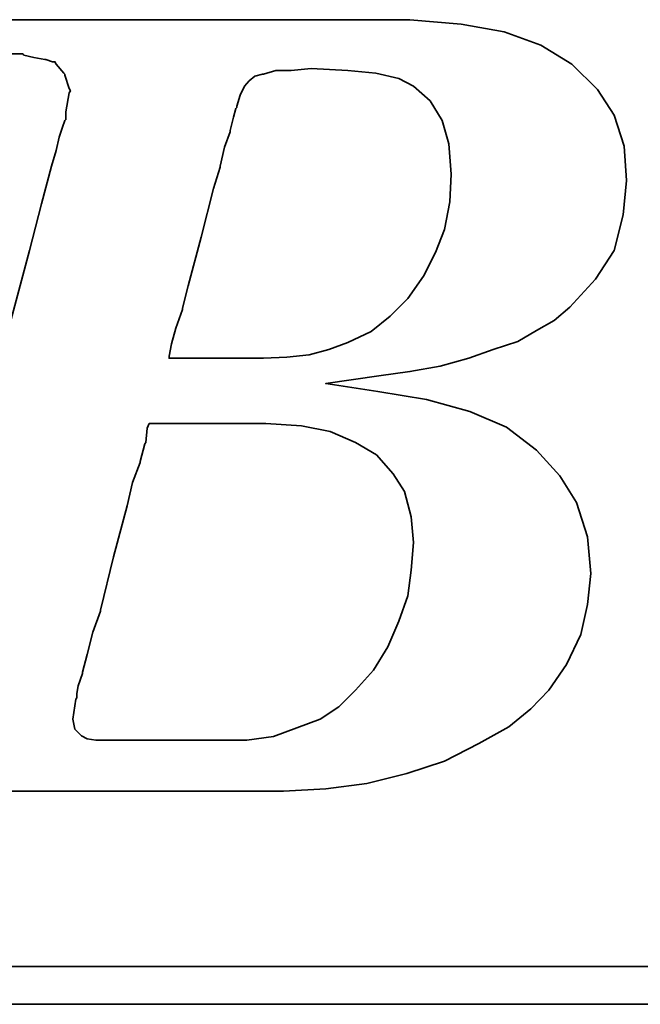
# Model space of a CAD drawing. Header units: millimetres. Extents: x -35 to 321, y -57 to 75.
# Tile 78 of 95: x 208.58 to 209.536, y 1.585 to 3.102. Entities that reach past the tile are written whole.
import ezdxf

# ---------------------------------------------------------------- set-up
doc = ezdxf.new("R2010")
doc.units = ezdxf.units.MM
doc.layers.add('DIM', color=4, linetype='Continuous')
doc.layers.add('layer 1', color=7, linetype='Continuous')

# ---------------------------------------------------------------- blocks, each defined once
blk = doc.blocks.new('TBI MOTION logo(完整正式版)')
at = {"layer": 'layer 1', "color": 22, "lineweight": 35}
for points, knots in [([(-64.65375, -6.86375), (-64.65375, -6.86375), (-64.84375, -7.29625), (-64.84375, -7.29625), (-64.84375, -7.29625), (-64.84375, -7.29625), (-64.86875, -7.34375), (-64.86875, -7.34375), (-64.86875, -7.34375), (-64.86875, -7.34375), (-64.86875, -7.36875), (-64.86875, -7.36875), (-64.86875, -7.36875), (-64.86875, -7.36875), (-65.15375, -7.65375), (-65.15375, -7.65375), (-65.15375, -7.65375), (-65.15375, -7.65375), (-65.17875, -7.65375), (-65.17875, -7.65375), (-65.17875, -7.65375), (-65.17875, -7.65375), (-65.20375, -7.67875), (-65.20375, -7.67875), (-65.20375, -7.67875), (-65.20375, -7.67875), (-65.58875, -7.87125), (-65.58875, -7.87125), (-65.58875, -7.87125), (-65.58875, -7.87125), (-65.63375, -7.87125), (-65.63375, -7.87125), (-65.63375, -7.87125), (-65.63375, -7.87125), (-65.65875, -7.89375), (-65.65875, -7.89375), (-65.65875, -7.89375), (-65.65875, -7.89375), (-66.09375, -7.94375), (-66.09375, -7.94375), (-66.09375, -7.94375), (-66.09375, -7.94375), (-66.11375, -7.94375), (-66.11375, -7.94375), (-66.11375, -7.94375), (-66.11375, -7.94375), (-66.16375, -7.94375), (-66.16375, -7.94375), (-66.16375, -7.94375), (-66.16375, -7.94375), (-66.30875, -7.94375), (-66.30875, -7.94375), (-66.30875, -7.94375), (-66.30875, -7.94375), (-66.69375, -7.94375), (-66.69375, -7.94375), (-66.69375, -7.94375), (-66.69375, -7.94375), (-67.07375, -7.94375), (-67.07375, -7.94375), (-67.07375, -7.94375), (-67.07375, -7.94375), (-67.12375, -7.94375), (-67.12375, -7.94375), (-67.12375, -7.94375), (-67.12375, -7.94375), (-67.12375, -7.96625), (-67.12375, -7.96625), (-67.12375, -7.96625), (-67.12375, -7.96625), (-67.14875, -7.99125), (-67.14875, -7.99125), (-67.14875, -7.99125), (-67.14875, -7.99125), (-67.24375, -8.34875), (-67.24375, -8.34875), (-67.24375, -8.34875), (-67.24375, -8.34875), (-67.31375, -8.68625), (-67.31375, -8.68625), (-67.31375, -8.68625), (-67.31375, -8.68625), (-67.26875, -8.68625), (-67.26875, -8.68625), (-67.26875, -8.68625), (-67.26875, -8.68625), (-67.07375, -8.68625), (-67.07375, -8.68625), (-67.07375, -8.68625), (-67.07375, -8.68625), (-66.54875, -8.68625), (-66.54875, -8.68625), (-66.54875, -8.68625), (-66.54875, -8.68625), (-65.82625, -8.68625), (-65.82625, -8.68625), (-65.82625, -8.68625), (-65.82625, -8.68625), (-65.01375, -8.68625), (-65.01375, -8.68625), (-65.01375, -8.68625), (-65.01375, -8.68625), (-64.05375, -8.68625), (-64.05375, -8.68625), (-64.05375, -8.68625), (-64.05375, -8.68625), (-62.08375, -8.68625), (-62.08375, -8.68625), (-62.08375, -8.68625), (-62.08375, -8.68625), (-60.06875, -8.68625), (-60.06875, -8.68625), (-60.06875, -8.68625), (-60.06875, -8.68625), (-59.10875, -8.68625), (-59.10875, -8.68625), (-59.10875, -8.68625), (-59.10875, -8.68625), (-58.29375, -8.68625), (-58.29375, -8.68625), (-58.29375, -8.68625), (-58.29375, -8.68625), (-57.57375, -8.68625), (-57.57375, -8.68625), (-57.57375, -8.68625), (-57.57375, -8.68625), (-57.04875, -8.68625), (-57.04875, -8.68625), (-57.04875, -8.68625), (-57.04875, -8.68625), (-56.85375, -8.68625), (-56.85375, -8.68625), (-56.85375, -8.68625), (-56.85375, -8.68625), (-56.70875, -8.68625), (-56.70875, -8.68625), (-56.70875, -8.68625), (-56.70875, -8.68625), (-56.61375, -8.68625), (-56.61375, -8.68625), (-56.61375, -8.68625), (-56.61375, -8.68625), (-56.56875, -8.68625), (-56.56875, -8.68625), (-56.56875, -8.68625), (-56.56875, -8.68625), (-55.65375, -8.63875), (-55.65375, -8.63875), (-55.65375, -8.63875), (-55.65375, -8.63875), (-54.76875, -8.51875), (-54.76875, -8.51875), (-54.76875, -8.51875), (-54.76875, -8.51875), (-53.90375, -8.30375), (-53.90375, -8.30375), (-53.90375, -8.30375), (-53.90375, -8.30375), (-53.08875, -8.03875), (-53.08875, -8.03875), (-53.08875, -8.03875), (-53.08875, -8.03875), (-52.34375, -7.65375), (-52.34375, -7.65375), (-52.34375, -7.65375), (-52.34375, -7.65375), (-51.69875, -7.29625), (-51.69875, -7.29625), (-51.69875, -7.29625), (-51.69875, -7.29625), (-51.21875, -6.91125), (-51.21875, -6.91125), (-51.21875, -6.91125), (-51.21875, -6.91125), (-50.83375, -6.50375), (-50.83375, -6.50375), (-50.83375, -6.50375), (-50.83375, -6.50375), (-50.44875, -5.94875), (-50.44875, -5.94875), (-50.44875, -5.94875), (-50.44875, -5.94875), (-50.13875, -5.30375), (-50.13875, -5.30375), (-50.13875, -5.30375), (-50.13875, -5.30375), (-49.99375, -4.65375), (-49.99375, -4.65375), (-49.99375, -4.65375), (-49.99375, -4.65375), (-49.92375, -3.98375), (-49.92375, -3.98375), (-49.92375, -3.98375), (-49.92375, -3.98375), (-49.99375, -3.19374), (-49.99375, -3.19374), (-49.99375, -3.19374), (-49.99375, -3.19374), (-50.23374, -2.44874), (-50.23374, -2.44874), (-50.23374, -2.44874), (-50.23374, -2.44874), (-50.59375, -1.87374), (-50.59375, -1.87374), (-50.59375, -1.87374), (-50.59375, -1.87374), (-51.09875, -1.31874), (-51.09875, -1.31874), (-51.09875, -1.31874), (-51.09875, -1.31874), (-51.74375, -0.81875), (-51.74375, -0.81875), (-51.74375, -0.81875), (-51.74375, -0.81875), (-52.53875, -0.48125), (-52.53875, -0.48125), (-52.53875, -0.48125), (-52.53875, -0.48125), (-53.47375, -0.21875), (-53.47375, -0.21875), (-53.47375, -0.21875), (-53.47375, -0.21875), (-54.52875, -0.04874), (-54.52875, -0.04874), (-54.52875, -0.04874), (-54.52875, -0.04874), (-55.65375, 0.12125), (-55.65375, 0.12125), (-55.65375, 0.12125), (-55.65375, 0.12125), (-54.50375, 0.28624), (-54.50375, 0.28624), (-54.50375, 0.28624), (-54.50375, 0.28624), (-53.83375, 0.38124), (-53.83375, 0.38124), (-53.83375, 0.38124), (-53.83375, 0.38124), (-53.18375, 0.50125), (-53.18375, 0.50125), (-53.18375, 0.50125), (-53.18375, 0.50125), (-52.55875, 0.66874), (-52.55875, 0.66874), (-52.55875, 0.66874), (-52.55875, 0.66874), (-52.03375, 0.86124), (-52.03375, 0.86124), (-52.03375, 0.86124), (-52.03375, 0.86124), (-51.50374, 1.03124), (-51.50374, 1.03124), (-51.50374, 1.03124), (-51.50374, 1.03124), (-51.09875, 1.27125), (-51.09875, 1.27125), (-51.09875, 1.27125), (-51.09875, 1.27125), (-50.71375, 1.48624), (-50.71375, 1.48624), (-50.71375, 1.48624), (-50.71375, 1.48624), (-50.37625, 1.77625), (-50.37625, 1.77625), (-50.37625, 1.77625), (-50.37625, 1.77625), (-49.82375, 2.37625), (-49.82375, 2.37625), (-49.82375, 2.37625), (-49.82375, 2.37625), (-49.41875, 2.99625), (-49.41875, 2.99625), (-49.41875, 2.99625), (-49.41875, 2.99625), (-49.22375, 3.76625), (-49.22375, 3.76625), (-49.22375, 3.76625), (-49.22375, 3.76625), (-49.15375, 4.50874), (-49.15375, 4.50874), (-49.15375, 4.50874), (-49.15375, 4.50874), (-49.20375, 5.25125), (-49.20375, 5.25125), (-49.20375, 5.25125), (-49.20375, 5.25125), (-49.41875, 5.92625), (-49.41875, 5.92625), (-49.41875, 5.92625), (-49.41875, 5.92625), (-49.77875, 6.47625), (-49.77875, 6.47625), (-49.77875, 6.47625), (-49.77875, 6.47625), (-50.33125, 7.02624), (-50.33125, 7.02624), (-50.33125, 7.02624), (-50.33125, 7.02624), (-51.00125, 7.43625), (-51.00125, 7.43625), (-51.00125, 7.43625), (-51.00125, 7.43625), (-51.79375, 7.72625), (-51.79375, 7.72625), (-51.79375, 7.72625), (-51.79375, 7.72625), (-52.72875, 7.89124), (-52.72875, 7.89124), (-52.72875, 7.89124), (-52.72875, 7.89124), (-53.83375, 7.98625), (-53.83375, 7.98625), (-53.83375, 7.98625), (-53.83375, 7.98625), (-53.92875, 7.98625), (-53.92875, 7.98625), (-53.92875, 7.98625), (-53.92875, 7.98625), (-54.26375, 7.98625), (-54.26375, 7.98625), (-54.26375, 7.98625), (-54.26375, 7.98625), (-54.74375, 7.98625), (-54.74375, 7.98625), (-54.74375, 7.98625), (-54.74375, 7.98625), (-55.36875, 7.98625), (-55.36875, 7.98625), (-55.36875, 7.98625), (-55.36875, 7.98625), (-56.13375, 7.98625), (-56.13375, 7.98625), (-56.13375, 7.98625), (-56.13375, 7.98625), (-56.94875, 7.98625), (-56.94875, 7.98625), (-56.94875, 7.98625), (-56.94875, 7.98625), (-58.77625, 7.98625), (-58.77625, 7.98625), (-58.77625, 7.98625), (-58.77625, 7.98625), (-60.59875, 7.98625), (-60.59875, 7.98625), (-60.59875, 7.98625), (-60.59875, 7.98625), (-61.41375, 7.98625), (-61.41375, 7.98625), (-61.41375, 7.98625), (-61.41375, 7.98625), (-62.17875, 7.98625), (-62.17875, 7.98625), (-62.17875, 7.98625), (-62.17875, 7.98625), (-62.80375, 7.98625), (-62.80375, 7.98625), (-62.80375, 7.98625), (-62.80375, 7.98625), (-63.30625, 7.98625), (-63.30625, 7.98625), (-63.30625, 7.98625), (-63.30625, 7.98625), (-63.57375, 7.98625), (-63.57375, 7.98625), (-63.57375, 7.98625), (-63.57375, 7.98625), (-63.57375, 7.96375), (-63.57375, 7.96375), (-63.57375, 7.96375), (-63.57375, 7.96375), (-63.59875, 7.94125), (-63.59875, 7.94125), (-63.59875, 7.94125), (-63.59875, 7.94125), (-63.69375, 7.55625), (-63.69375, 7.55625), (-63.69375, 7.55625), (-63.69375, 7.55625), (-63.76375, 7.24624), (-63.76375, 7.24624), (-63.76375, 7.24624), (-63.76375, 7.24624), (-63.23875, 7.24624), (-63.23875, 7.24624), (-63.23875, 7.24624), (-63.23875, 7.24624), (-62.75875, 7.24624), (-62.75875, 7.24624), (-62.75875, 7.24624), (-62.75875, 7.24624), (-62.61125, 7.24624), (-62.61125, 7.24624), (-62.61125, 7.24624), (-62.61125, 7.24624), (-62.56625, 7.24624), (-62.56625, 7.24624), (-62.56625, 7.24624), (-62.56625, 7.24624), (-62.22875, 7.24624), (-62.22875, 7.24624), (-62.22875, 7.24624), (-62.22875, 7.24624), (-62.20375, 7.24624), (-62.20375, 7.24624), (-62.20375, 7.24624), (-62.20375, 7.24624), (-62.17875, 7.21875), (-62.17875, 7.21875), (-62.17875, 7.21875), (-62.17875, 7.21875), (-61.96375, 7.17125), (-61.96375, 7.17125), (-61.96375, 7.17125), (-61.96375, 7.17125), (-61.72375, 7.12624), (-61.72375, 7.12624), (-61.72375, 7.12624), (-61.72375, 7.12624), (-61.70375, 7.12624), (-61.70375, 7.12624), (-61.70375, 7.12624), (-61.70375, 7.12624), (-61.55875, 7.07624), (-61.55875, 7.07624), (-61.55875, 7.07624), (-61.55875, 7.07624), (-61.50875, 7.07624), (-61.50875, 7.07624), (-61.50875, 7.07624), (-61.50875, 7.07624), (-61.48375, 7.02624), (-61.48375, 7.02624), (-61.48375, 7.02624), (-61.48375, 7.02624), (-61.31875, 6.83375), (-61.31875, 6.83375), (-61.31875, 6.83375), (-61.31875, 6.83375), (-61.29375, 6.81125), (-61.29375, 6.81125), (-61.29375, 6.81125), (-61.29375, 6.81125), (-61.29375, 6.78625), (-61.29375, 6.78625), (-61.29375, 6.78625), (-61.29375, 6.78625), (-61.19875, 6.50124), (-61.19875, 6.50124), (-61.19875, 6.50124), (-61.19875, 6.50124), (-61.17375, 6.45124), (-61.17375, 6.45124), (-61.17375, 6.45124), (-61.17375, 6.45124), (-61.19875, 6.40625), (-61.19875, 6.40625), (-61.19875, 6.40625), (-61.19875, 6.40625), (-61.26875, 5.99624), (-61.26875, 5.99624), (-61.26875, 5.99624), (-61.26875, 5.99624), (-61.26875, 5.85125), (-61.26875, 5.85125), (-61.26875, 5.85125), (-61.26875, 5.85125), (-61.26875, 5.82625), (-61.26875, 5.82625), (-61.26875, 5.82625), (-61.26875, 5.82625), (-61.29375, 5.80625), (-61.29375, 5.80625), (-61.29375, 5.80625), (-61.29375, 5.80625), (-61.34125, 5.66125), (-61.34125, 5.66125), (-61.34125, 5.66125), (-61.34125, 5.66125), (-61.41375, 5.44625), (-61.41375, 5.44625), (-61.41375, 5.44625), (-61.41375, 5.44625), (-61.48375, 5.15625), (-61.48375, 5.15625), (-61.48375, 5.15625), (-61.48375, 5.15625), (-61.58375, 4.82124), (-61.58375, 4.82124), (-61.58375, 4.82124), (-61.58375, 4.82124), (-61.79875, 4.00375), (-61.79875, 4.00375), (-61.79875, 4.00375), (-61.79875, 4.00375), (-62.05875, 2.99625), (-62.05875, 2.99625), (-62.05875, 2.99625), (-62.05875, 2.99625), (-62.34875, 1.91625), (-62.34875, 1.91625), (-62.34875, 1.91625), (-62.34875, 1.91625), (-62.97375, -0.41124), (-62.97375, -0.41124), (-62.97375, -0.41124), (-62.97375, -0.41124), (-63.59875, -2.75875), (-63.59875, -2.75875), (-63.59875, -2.75875), (-63.59875, -2.75875), (-63.88375, -3.86374), (-63.88375, -3.86374), (-63.88375, -3.86374), (-63.88375, -3.86374), (-64.14875, -4.82374), (-64.14875, -4.82374), (-64.14875, -4.82374), (-64.14875, -4.82374), (-64.36375, -5.64125), (-64.36375, -5.64125), (-64.36375, -5.64125), (-64.36375, -5.64125), (-64.43625, -5.97625), (-64.43625, -5.97625), (-64.43625, -5.97625), (-64.43625, -5.97625), (-64.50875, -6.28625), (-64.50875, -6.28625), (-64.50875, -6.28625), (-64.50875, -6.28625), (-64.50875, -6.30875), (-64.50875, -6.30875), (-64.50875, -6.30875), (-64.50875, -6.30875), (-64.57875, -6.50375), (-64.57875, -6.50375), (-64.57875, -6.50375), (-64.57875, -6.50375), (-64.62875, -6.69625), (-64.62875, -6.69625), (-64.62875, -6.69625), (-64.62875, -6.69625), (-64.62875, -6.76875), (-64.62875, -6.76875), (-64.62875, -6.76875), (-64.62875, -6.76875), (-64.62875, -6.81375), (-64.62875, -6.81375), (-64.62875, -6.81375), (-64.62875, -6.81375), (-64.62875, -6.83875), (-64.62875, -6.83875), (-64.62875, -6.83875), (-64.62875, -6.83875), (-64.65375, -6.86375), (-64.65375, -6.86375)], [0, 0, 0, 0, 0.00719424, 0.00719424, 0.00719424, 0.00719424, 0.01438849, 0.01438849, 0.01438849, 0.01438849, 0.02158273, 0.02158273, 0.02158273, 0.02158273, 0.02877698, 0.02877698, 0.02877698, 0.02877698, 0.03597122, 0.03597122, 0.03597122, 0.03597122, 0.04316547, 0.04316547, 0.04316547, 0.04316547, 0.05035971, 0.05035971, 0.05035971, 0.05035971, 0.05755396, 0.05755396, 0.05755396, 0.05755396, 0.0647482, 0.0647482, 0.0647482, 0.0647482, 0.07194245, 0.07194245, 0.07194245, 0.07194245, 0.07913669, 0.07913669, 0.07913669, 0.07913669, 0.08633094, 0.08633094, 0.08633094, 0.08633094, 0.09352518, 0.09352518, 0.09352518, 0.09352518, 0.10071942, 0.10071942, 0.10071942, 0.10071942, 0.10791367, 0.10791367, 0.10791367, 0.10791367, 0.11510791, 0.11510791, 0.11510791, 0.11510791, 0.12230216, 0.12230216, 0.12230216, 0.12230216, 0.1294964, 0.1294964, 0.1294964, 0.1294964, 0.13669065, 0.13669065, 0.13669065, 0.13669065, 0.14388489, 0.14388489, 0.14388489, 0.14388489, 0.15107914, 0.15107914, 0.15107914, 0.15107914, 0.15827338, 0.15827338, 0.15827338, 0.15827338, 0.16546763, 0.16546763, 0.16546763, 0.16546763, 0.17266187, 0.17266187, 0.17266187, 0.17266187, 0.17985612, 0.17985612, 0.17985612, 0.17985612, 0.18705036, 0.18705036, 0.18705036, 0.18705036, 0.1942446, 0.1942446, 0.1942446, 0.1942446, 0.20143885, 0.20143885, 0.20143885, 0.20143885, 0.20863309, 0.20863309, 0.20863309, 0.20863309, 0.21582734, 0.21582734, 0.21582734, 0.21582734, 0.22302158, 0.22302158, 0.22302158, 0.22302158, 0.23021583, 0.23021583, 0.23021583, 0.23021583, 0.23741007, 0.23741007, 0.23741007, 0.23741007, 0.24460432, 0.24460432, 0.24460432, 0.24460432, 0.25179856, 0.25179856, 0.25179856, 0.25179856, 0.25899281, 0.25899281, 0.25899281, 0.25899281, 0.26618705, 0.26618705, 0.26618705, 0.26618705, 0.27338129, 0.27338129, 0.27338129, 0.27338129, 0.28057554, 0.28057554, 0.28057554, 0.28057554, 0.28776978, 0.28776978, 0.28776978, 0.28776978, 0.29496403, 0.29496403, 0.29496403, 0.29496403, 0.30215827, 0.30215827, 0.30215827, 0.30215827, 0.30935252, 0.30935252, 0.30935252, 0.30935252, 0.31654676, 0.31654676, 0.31654676, 0.31654676, 0.32374101, 0.32374101, 0.32374101, 0.32374101, 0.33093525, 0.33093525, 0.33093525, 0.33093525, 0.3381295, 0.3381295, 0.3381295, 0.3381295, 0.34532374, 0.34532374, 0.34532374, 0.34532374, 0.35251799, 0.35251799, 0.35251799, 0.35251799, 0.35971223, 0.35971223, 0.35971223, 0.35971223, 0.36690647, 0.36690647, 0.36690647, 0.36690647, 0.37410072, 0.37410072, 0.37410072, 0.37410072, 0.38129496, 0.38129496, 0.38129496, 0.38129496, 0.38848921, 0.38848921, 0.38848921, 0.38848921, 0.39568345, 0.39568345, 0.39568345, 0.39568345, 0.4028777, 0.4028777, 0.4028777, 0.4028777, 0.41007194, 0.41007194, 0.41007194, 0.41007194, 0.41726619, 0.41726619, 0.41726619, 0.41726619, 0.42446043, 0.42446043, 0.42446043, 0.42446043, 0.43165468, 0.43165468, 0.43165468, 0.43165468, 0.43884892, 0.43884892, 0.43884892, 0.43884892, 0.44604317, 0.44604317, 0.44604317, 0.44604317, 0.45323741, 0.45323741, 0.45323741, 0.45323741, 0.46043165, 0.46043165, 0.46043165, 0.46043165, 0.4676259, 0.4676259, 0.4676259, 0.4676259, 0.47482014, 0.47482014, 0.47482014, 0.47482014, 0.48201439, 0.48201439, 0.48201439, 0.48201439, 0.48920863, 0.48920863, 0.48920863, 0.48920863, 0.49640288, 0.49640288, 0.49640288, 0.49640288, 0.50359712, 0.50359712, 0.50359712, 0.50359712, 0.51079137, 0.51079137, 0.51079137, 0.51079137, 0.51798561, 0.51798561, 0.51798561, 0.51798561, 0.52517986, 0.52517986, 0.52517986, 0.52517986, 0.5323741, 0.5323741, 0.5323741, 0.5323741, 0.53956835, 0.53956835, 0.53956835, 0.53956835, 0.54676259, 0.54676259, 0.54676259, 0.54676259, 0.55395683, 0.55395683, 0.55395683, 0.55395683, 0.56115108, 0.56115108, 0.56115108, 0.56115108, 0.56834532, 0.56834532, 0.56834532, 0.56834532, 0.57553957, 0.57553957, 0.57553957, 0.57553957, 0.58273381, 0.58273381, 0.58273381, 0.58273381, 0.58992806, 0.58992806, 0.58992806, 0.58992806, 0.5971223, 0.5971223, 0.5971223, 0.5971223, 0.60431655, 0.60431655, 0.60431655, 0.60431655, 0.61151079, 0.61151079, 0.61151079, 0.61151079, 0.61870504, 0.61870504, 0.61870504, 0.61870504, 0.62589928, 0.62589928, 0.62589928, 0.62589928, 0.63309353, 0.63309353, 0.63309353, 0.63309353, 0.64028777, 0.64028777, 0.64028777, 0.64028777, 0.64748201, 0.64748201, 0.64748201, 0.64748201, 0.65467626, 0.65467626, 0.65467626, 0.65467626, 0.6618705, 0.6618705, 0.6618705, 0.6618705, 0.66906475, 0.66906475, 0.66906475, 0.66906475, 0.67625899, 0.67625899, 0.67625899, 0.67625899, 0.68345324, 0.68345324, 0.68345324, 0.68345324, 0.69064748, 0.69064748, 0.69064748, 0.69064748, 0.69784173, 0.69784173, 0.69784173, 0.69784173, 0.70503597, 0.70503597, 0.70503597, 0.70503597, 0.71223022, 0.71223022, 0.71223022, 0.71223022, 0.71942446, 0.71942446, 0.71942446, 0.71942446, 0.72661871, 0.72661871, 0.72661871, 0.72661871, 0.73381295, 0.73381295, 0.73381295, 0.73381295, 0.74100719, 0.74100719, 0.74100719, 0.74100719, 0.74820144, 0.74820144, 0.74820144, 0.74820144, 0.75539568, 0.75539568, 0.75539568, 0.75539568, 0.76258993, 0.76258993, 0.76258993, 0.76258993, 0.76978417, 0.76978417, 0.76978417, 0.76978417, 0.77697842, 0.77697842, 0.77697842, 0.77697842, 0.78417266, 0.78417266, 0.78417266, 0.78417266, 0.79136691, 0.79136691, 0.79136691, 0.79136691, 0.79856115, 0.79856115, 0.79856115, 0.79856115, 0.8057554, 0.8057554, 0.8057554, 0.8057554, 0.81294964, 0.81294964, 0.81294964, 0.81294964, 0.82014388, 0.82014388, 0.82014388, 0.82014388, 0.82733813, 0.82733813, 0.82733813, 0.82733813, 0.83453237, 0.83453237, 0.83453237, 0.83453237, 0.84172662, 0.84172662, 0.84172662, 0.84172662, 0.84892086, 0.84892086, 0.84892086, 0.84892086, 0.85611511, 0.85611511, 0.85611511, 0.85611511, 0.86330935, 0.86330935, 0.86330935, 0.86330935, 0.8705036, 0.8705036, 0.8705036, 0.8705036, 0.87769784, 0.87769784, 0.87769784, 0.87769784, 0.88489209, 0.88489209, 0.88489209, 0.88489209, 0.89208633, 0.89208633, 0.89208633, 0.89208633, 0.89928058, 0.89928058, 0.89928058, 0.89928058, 0.90647482, 0.90647482, 0.90647482, 0.90647482, 0.91366906, 0.91366906, 0.91366906, 0.91366906, 0.92086331, 0.92086331, 0.92086331, 0.92086331, 0.92805755, 0.92805755, 0.92805755, 0.92805755, 0.9352518, 0.9352518, 0.9352518, 0.9352518, 0.94244604, 0.94244604, 0.94244604, 0.94244604, 0.94964029, 0.94964029, 0.94964029, 0.94964029, 0.95683453, 0.95683453, 0.95683453, 0.95683453, 0.96402878, 0.96402878, 0.96402878, 0.96402878, 0.97122302, 0.97122302, 0.97122302, 0.97122302, 0.97841727, 0.97841727, 0.97841727, 0.97841727, 0.98561151, 0.98561151, 0.98561151, 0.98561151, 0.99280576, 0.99280576, 0.99280576, 0.99280576, 1, 1, 1, 1]), ([(-57.50375, 6.35625), (-57.50375, 6.35625), (-57.57375, 6.11625), (-57.57375, 6.11625), (-57.57375, 6.11625), (-57.57375, 6.11625), (-57.57375, 6.09125), (-57.57375, 6.09125), (-57.57375, 6.09125), (-57.57375, 6.09125), (-57.59875, 6.06625), (-57.59875, 6.06625), (-57.59875, 6.06625), (-57.59875, 6.06625), (-57.64875, 5.87625), (-57.64875, 5.87625), (-57.64875, 5.87625), (-57.64875, 5.87625), (-57.71875, 5.58875), (-57.71875, 5.58875), (-57.71875, 5.58875), (-57.71875, 5.58875), (-57.71875, 5.56625), (-57.71875, 5.56625), (-57.71875, 5.56625), (-57.71875, 5.56625), (-57.83875, 5.23125), (-57.83875, 5.23125), (-57.83875, 5.23125), (-57.83875, 5.23125), (-57.93625, 4.82124), (-57.93625, 4.82124), (-57.93625, 4.82124), (-57.93625, 4.82124), (-57.93625, 4.79624), (-57.93625, 4.79624), (-57.93625, 4.79624), (-57.93625, 4.79624), (-58.07875, 4.34125), (-58.07875, 4.34125), (-58.07875, 4.34125), (-58.07875, 4.34125), (-58.34375, 3.28625), (-58.34375, 3.28625), (-58.34375, 3.28625), (-58.34375, 3.28625), (-58.62875, 2.23124), (-58.62875, 2.23124), (-58.62875, 2.23124), (-58.62875, 2.23124), (-58.74875, 1.75125), (-58.74875, 1.75125), (-58.74875, 1.75125), (-58.74875, 1.75125), (-58.74875, 1.72625), (-58.74875, 1.72625), (-58.74875, 1.72625), (-58.74875, 1.72625), (-58.89375, 1.31625), (-58.89375, 1.31625), (-58.89375, 1.31625), (-58.89375, 1.31625), (-58.98875, 0.98124), (-58.98875, 0.98124), (-58.98875, 0.98124), (-58.98875, 0.98124), (-59.03875, 0.71625), (-59.03875, 0.71625), (-59.03875, 0.71625), (-59.03875, 0.71625), (-59.03875, 0.66874), (-59.03875, 0.66874), (-59.03875, 0.66874), (-59.03875, 0.66874), (-58.91875, 0.66874), (-58.91875, 0.66874), (-58.91875, 0.66874), (-58.91875, 0.66874), (-58.53375, 0.66874), (-58.53375, 0.66874), (-58.53375, 0.66874), (-58.53375, 0.66874), (-58.10375, 0.66874), (-58.10375, 0.66874), (-58.10375, 0.66874), (-58.10375, 0.66874), (-57.66875, 0.66874), (-57.66875, 0.66874), (-57.66875, 0.66874), (-57.66875, 0.66874), (-57.33375, 0.66874), (-57.33375, 0.66874), (-57.33375, 0.66874), (-57.33375, 0.66874), (-57.09375, 0.66874), (-57.09375, 0.66874), (-57.09375, 0.66874), (-57.09375, 0.66874), (-56.99875, 0.66874), (-56.99875, 0.66874), (-56.99875, 0.66874), (-56.99875, 0.66874), (-56.49375, 0.69374), (-56.49375, 0.69374), (-56.49375, 0.69374), (-56.49375, 0.69374), (-56.01375, 0.74374), (-56.01375, 0.74374), (-56.01375, 0.74374), (-56.01375, 0.74374), (-55.58375, 0.86124), (-55.58375, 0.86124), (-55.58375, 0.86124), (-55.58375, 0.86124), (-55.17375, 1.00624), (-55.17375, 1.00624), (-55.17375, 1.00624), (-55.17375, 1.00624), (-54.67375, 1.24625), (-54.67375, 1.24625), (-54.67375, 1.24625), (-54.67375, 1.24625), (-54.26375, 1.58124), (-54.26375, 1.58124), (-54.26375, 1.58124), (-54.26375, 1.58124), (-53.87875, 1.96374), (-53.87875, 1.96374), (-53.87875, 1.96374), (-53.87875, 1.96374), (-53.54375, 2.44625), (-53.54375, 2.44625), (-53.54375, 2.44625), (-53.54375, 2.44625), (-53.27875, 2.95125), (-53.27875, 2.95125), (-53.27875, 2.95125), (-53.27875, 2.95125), (-53.08875, 3.45124), (-53.08875, 3.45124), (-53.08875, 3.45124), (-53.08875, 3.45124), (-52.96875, 4.05124), (-52.96875, 4.05124), (-52.96875, 4.05124), (-52.96875, 4.05124), (-52.94375, 4.65125), (-52.94375, 4.65125), (-52.94375, 4.65125), (-52.94375, 4.65125), (-52.99375, 5.30125), (-52.99375, 5.30125), (-52.99375, 5.30125), (-52.99375, 5.30125), (-53.13875, 5.80625), (-53.13875, 5.80625), (-53.13875, 5.80625), (-53.13875, 5.80625), (-53.39875, 6.23625), (-53.39875, 6.23625), (-53.39875, 6.23625), (-53.39875, 6.23625), (-53.75875, 6.54875), (-53.75875, 6.54875), (-53.75875, 6.54875), (-53.75875, 6.54875), (-54.07375, 6.71625), (-54.07375, 6.71625), (-54.07375, 6.71625), (-54.07375, 6.71625), (-54.57375, 6.83375), (-54.57375, 6.83375), (-54.57375, 6.83375), (-54.57375, 6.83375), (-55.17375, 6.88625), (-55.17375, 6.88625), (-55.17375, 6.88625), (-55.17375, 6.88625), (-55.96875, 6.93125), (-55.96875, 6.93125), (-55.96875, 6.93125), (-55.96875, 6.93125), (-56.39875, 6.88625), (-56.39875, 6.88625), (-56.39875, 6.88625), (-56.39875, 6.88625), (-56.42125, 6.88625), (-56.42125, 6.88625), (-56.42125, 6.88625), (-56.42125, 6.88625), (-56.73375, 6.88625), (-56.73375, 6.88625), (-56.73375, 6.88625), (-56.73375, 6.88625), (-56.99875, 6.81125), (-56.99875, 6.81125), (-56.99875, 6.81125), (-56.99875, 6.81125), (-57.02375, 6.81125), (-57.02375, 6.81125), (-57.02375, 6.81125), (-57.02375, 6.81125), (-57.18875, 6.76625), (-57.18875, 6.76625), (-57.18875, 6.76625), (-57.18875, 6.76625), (-57.30875, 6.66625), (-57.30875, 6.66625), (-57.30875, 6.66625), (-57.30875, 6.66625), (-57.40875, 6.54875), (-57.40875, 6.54875), (-57.40875, 6.54875), (-57.40875, 6.54875), (-57.50375, 6.35625), (-57.50375, 6.35625)], [0, 0, 0, 0, 0.01851852, 0.01851852, 0.01851852, 0.01851852, 0.03703704, 0.03703704, 0.03703704, 0.03703704, 0.05555556, 0.05555556, 0.05555556, 0.05555556, 0.07407407, 0.07407407, 0.07407407, 0.07407407, 0.09259259, 0.09259259, 0.09259259, 0.09259259, 0.11111111, 0.11111111, 0.11111111, 0.11111111, 0.12962963, 0.12962963, 0.12962963, 0.12962963, 0.14814815, 0.14814815, 0.14814815, 0.14814815, 0.16666667, 0.16666667, 0.16666667, 0.16666667, 0.18518519, 0.18518519, 0.18518519, 0.18518519, 0.2037037, 0.2037037, 0.2037037, 0.2037037, 0.22222222, 0.22222222, 0.22222222, 0.22222222, 0.24074074, 0.24074074, 0.24074074, 0.24074074, 0.25925926, 0.25925926, 0.25925926, 0.25925926, 0.27777778, 0.27777778, 0.27777778, 0.27777778, 0.2962963, 0.2962963, 0.2962963, 0.2962963, 0.31481481, 0.31481481, 0.31481481, 0.31481481, 0.33333333, 0.33333333, 0.33333333, 0.33333333, 0.35185185, 0.35185185, 0.35185185, 0.35185185, 0.37037037, 0.37037037, 0.37037037, 0.37037037, 0.38888889, 0.38888889, 0.38888889, 0.38888889, 0.40740741, 0.40740741, 0.40740741, 0.40740741, 0.42592593, 0.42592593, 0.42592593, 0.42592593, 0.44444444, 0.44444444, 0.44444444, 0.44444444, 0.46296296, 0.46296296, 0.46296296, 0.46296296, 0.48148148, 0.48148148, 0.48148148, 0.48148148, 0.5, 0.5, 0.5, 0.5, 0.51851852, 0.51851852, 0.51851852, 0.51851852, 0.53703704, 0.53703704, 0.53703704, 0.53703704, 0.55555556, 0.55555556, 0.55555556, 0.55555556, 0.57407407, 0.57407407, 0.57407407, 0.57407407, 0.59259259, 0.59259259, 0.59259259, 0.59259259, 0.61111111, 0.61111111, 0.61111111, 0.61111111, 0.62962963, 0.62962963, 0.62962963, 0.62962963, 0.64814815, 0.64814815, 0.64814815, 0.64814815, 0.66666667, 0.66666667, 0.66666667, 0.66666667, 0.68518519, 0.68518519, 0.68518519, 0.68518519, 0.7037037, 0.7037037, 0.7037037, 0.7037037, 0.72222222, 0.72222222, 0.72222222, 0.72222222, 0.74074074, 0.74074074, 0.74074074, 0.74074074, 0.75925926, 0.75925926, 0.75925926, 0.75925926, 0.77777778, 0.77777778, 0.77777778, 0.77777778, 0.7962963, 0.7962963, 0.7962963, 0.7962963, 0.81481481, 0.81481481, 0.81481481, 0.81481481, 0.83333333, 0.83333333, 0.83333333, 0.83333333, 0.85185185, 0.85185185, 0.85185185, 0.85185185, 0.87037037, 0.87037037, 0.87037037, 0.87037037, 0.88888889, 0.88888889, 0.88888889, 0.88888889, 0.90740741, 0.90740741, 0.90740741, 0.90740741, 0.92592593, 0.92592593, 0.92592593, 0.92592593, 0.94444444, 0.94444444, 0.94444444, 0.94444444, 0.96296296, 0.96296296, 0.96296296, 0.96296296, 0.98148148, 0.98148148, 0.98148148, 0.98148148, 1, 1, 1, 1]), ([(-61.03125, -6.57375), (-61.03125, -6.57375), (-61.03125, -6.67125), (-61.03125, -6.67125), (-61.03125, -6.67125), (-61.03125, -6.67125), (-61.05375, -6.69625), (-61.05375, -6.69625), (-61.05375, -6.69625), (-61.05375, -6.69625), (-61.12375, -7.12875), (-61.12375, -7.12875), (-61.12375, -7.12875), (-61.12375, -7.12875), (-61.07875, -7.34375), (-61.07875, -7.34375), (-61.07875, -7.34375), (-61.07875, -7.34375), (-60.93375, -7.48875), (-60.93375, -7.48875), (-60.93375, -7.48875), (-60.93375, -7.48875), (-60.81375, -7.55625), (-60.81375, -7.55625), (-60.81375, -7.55625), (-60.81375, -7.55625), (-60.62375, -7.58375), (-60.62375, -7.58375), (-60.62375, -7.58375), (-60.62375, -7.58375), (-60.30875, -7.58375), (-60.30875, -7.58375), (-60.30875, -7.58375), (-60.30875, -7.58375), (-59.97375, -7.58375), (-59.97375, -7.58375), (-59.97375, -7.58375), (-59.97375, -7.58375), (-59.87875, -7.58375), (-59.87875, -7.58375), (-59.87875, -7.58375), (-59.87875, -7.58375), (-59.63625, -7.58375), (-59.63625, -7.58375), (-59.63625, -7.58375), (-59.63625, -7.58375), (-58.96875, -7.58375), (-58.96875, -7.58375), (-58.96875, -7.58375), (-58.96875, -7.58375), (-58.29375, -7.58375), (-58.29375, -7.58375), (-58.29375, -7.58375), (-58.29375, -7.58375), (-58.05375, -7.58375), (-58.05375, -7.58375), (-58.05375, -7.58375), (-58.05375, -7.58375), (-57.98375, -7.58375), (-57.98375, -7.58375), (-57.98375, -7.58375), (-57.98375, -7.58375), (-57.35875, -7.58375), (-57.35875, -7.58375), (-57.35875, -7.58375), (-57.35875, -7.58375), (-56.78375, -7.50875), (-56.78375, -7.50875), (-56.78375, -7.50875), (-56.78375, -7.50875), (-56.27875, -7.31875), (-56.27875, -7.31875), (-56.27875, -7.31875), (-56.27875, -7.31875), (-55.77375, -7.12875), (-55.77375, -7.12875), (-55.77375, -7.12875), (-55.77375, -7.12875), (-55.36875, -6.86375), (-55.36875, -6.86375), (-55.36875, -6.86375), (-55.36875, -6.86375), (-55.00875, -6.50375), (-55.00875, -6.50375), (-55.00875, -6.50375), (-55.00875, -6.50375), (-54.62375, -6.06875), (-54.62375, -6.06875), (-54.62375, -6.06875), (-54.62375, -6.06875), (-54.31375, -5.56875), (-54.31375, -5.56875), (-54.31375, -5.56875), (-54.31375, -5.56875), (-54.07375, -5.01625), (-54.07375, -5.01625), (-54.07375, -5.01625), (-54.07375, -5.01625), (-53.87875, -4.46374), (-53.87875, -4.46374), (-53.87875, -4.46374), (-53.87875, -4.46374), (-53.80875, -3.91375), (-53.80875, -3.91375), (-53.80875, -3.91375), (-53.80875, -3.91375), (-53.75875, -3.31375), (-53.75875, -3.31375), (-53.75875, -3.31375), (-53.75875, -3.31375), (-53.80875, -2.75875), (-53.80875, -2.75875), (-53.80875, -2.75875), (-53.80875, -2.75875), (-53.95375, -2.20875), (-53.95375, -2.20875), (-53.95375, -2.20875), (-53.95375, -2.20875), (-54.19375, -1.82625), (-54.19375, -1.82625), (-54.19375, -1.82625), (-54.19375, -1.82625), (-54.55375, -1.41875), (-54.55375, -1.41875), (-54.55375, -1.41875), (-54.55375, -1.41875), (-55.00875, -1.15125), (-55.00875, -1.15125), (-55.00875, -1.15125), (-55.00875, -1.15125), (-55.56125, -0.91375), (-55.56125, -0.91375), (-55.56125, -0.91375), (-55.56125, -0.91375), (-56.18125, -0.79375), (-56.18125, -0.79375), (-56.18125, -0.79375), (-56.18125, -0.79375), (-56.94875, -0.74374), (-56.94875, -0.74374), (-56.94875, -0.74374), (-56.94875, -0.74374), (-56.99875, -0.74374), (-56.99875, -0.74374), (-56.99875, -0.74374), (-56.99875, -0.74374), (-57.09375, -0.74374), (-57.09375, -0.74374), (-57.09375, -0.74374), (-57.09375, -0.74374), (-57.38375, -0.74374), (-57.38375, -0.74374), (-57.38375, -0.74374), (-57.38375, -0.74374), (-57.76875, -0.74374), (-57.76875, -0.74374), (-57.76875, -0.74374), (-57.76875, -0.74374), (-58.24625, -0.74374), (-58.24625, -0.74374), (-58.24625, -0.74374), (-58.24625, -0.74374), (-58.72875, -0.74374), (-58.72875, -0.74374), (-58.72875, -0.74374), (-58.72875, -0.74374), (-59.20875, -0.74374), (-59.20875, -0.74374), (-59.20875, -0.74374), (-59.20875, -0.74374), (-59.46875, -0.74374), (-59.46875, -0.74374), (-59.46875, -0.74374), (-59.46875, -0.74374), (-59.51625, -0.83875), (-59.51625, -0.83875), (-59.51625, -0.83875), (-59.51625, -0.83875), (-59.54375, -1.15125), (-59.54375, -1.15125), (-59.54375, -1.15125), (-59.54375, -1.15125), (-59.56375, -1.17874), (-59.56375, -1.17874), (-59.56375, -1.17874), (-59.56375, -1.17874), (-59.66375, -1.55875), (-59.66375, -1.55875), (-59.66375, -1.55875), (-59.66375, -1.55875), (-59.66375, -1.58375), (-59.66375, -1.58375), (-59.66375, -1.58375), (-59.66375, -1.58375), (-59.82875, -2.01874), (-59.82875, -2.01874), (-59.82875, -2.01874), (-59.82875, -2.01874), (-59.94875, -2.52125), (-59.94875, -2.52125), (-59.94875, -2.52125), (-59.94875, -2.52125), (-60.23875, -3.62375), (-60.23875, -3.62375), (-60.23875, -3.62375), (-60.23875, -3.62375), (-60.52375, -4.77624), (-60.52375, -4.77624), (-60.52375, -4.77624), (-60.52375, -4.77624), (-60.52375, -4.79874), (-60.52375, -4.79874), (-60.52375, -4.79874), (-60.52375, -4.79874), (-60.69125, -5.25375), (-60.69125, -5.25375), (-60.69125, -5.25375), (-60.69125, -5.25375), (-60.81375, -5.73625), (-60.81375, -5.73625), (-60.81375, -5.73625), (-60.81375, -5.73625), (-60.90875, -6.11875), (-60.90875, -6.11875), (-60.90875, -6.11875), (-60.90875, -6.11875), (-60.90875, -6.14375), (-60.90875, -6.14375), (-60.90875, -6.14375), (-60.90875, -6.14375), (-61.00375, -6.40875), (-61.00375, -6.40875), (-61.00375, -6.40875), (-61.00375, -6.40875), (-61.03125, -6.57375), (-61.03125, -6.57375)], [0, 0, 0, 0, 0.01694915, 0.01694915, 0.01694915, 0.01694915, 0.03389831, 0.03389831, 0.03389831, 0.03389831, 0.05084746, 0.05084746, 0.05084746, 0.05084746, 0.06779661, 0.06779661, 0.06779661, 0.06779661, 0.08474576, 0.08474576, 0.08474576, 0.08474576, 0.10169492, 0.10169492, 0.10169492, 0.10169492, 0.11864407, 0.11864407, 0.11864407, 0.11864407, 0.13559322, 0.13559322, 0.13559322, 0.13559322, 0.15254237, 0.15254237, 0.15254237, 0.15254237, 0.16949153, 0.16949153, 0.16949153, 0.16949153, 0.18644068, 0.18644068, 0.18644068, 0.18644068, 0.20338983, 0.20338983, 0.20338983, 0.20338983, 0.22033898, 0.22033898, 0.22033898, 0.22033898, 0.23728814, 0.23728814, 0.23728814, 0.23728814, 0.25423729, 0.25423729, 0.25423729, 0.25423729, 0.27118644, 0.27118644, 0.27118644, 0.27118644, 0.28813559, 0.28813559, 0.28813559, 0.28813559, 0.30508475, 0.30508475, 0.30508475, 0.30508475, 0.3220339, 0.3220339, 0.3220339, 0.3220339, 0.33898305, 0.33898305, 0.33898305, 0.33898305, 0.3559322, 0.3559322, 0.3559322, 0.3559322, 0.37288136, 0.37288136, 0.37288136, 0.37288136, 0.38983051, 0.38983051, 0.38983051, 0.38983051, 0.40677966, 0.40677966, 0.40677966, 0.40677966, 0.42372881, 0.42372881, 0.42372881, 0.42372881, 0.44067797, 0.44067797, 0.44067797, 0.44067797, 0.45762712, 0.45762712, 0.45762712, 0.45762712, 0.47457627, 0.47457627, 0.47457627, 0.47457627, 0.49152542, 0.49152542, 0.49152542, 0.49152542, 0.50847458, 0.50847458, 0.50847458, 0.50847458, 0.52542373, 0.52542373, 0.52542373, 0.52542373, 0.54237288, 0.54237288, 0.54237288, 0.54237288, 0.55932203, 0.55932203, 0.55932203, 0.55932203, 0.57627119, 0.57627119, 0.57627119, 0.57627119, 0.59322034, 0.59322034, 0.59322034, 0.59322034, 0.61016949, 0.61016949, 0.61016949, 0.61016949, 0.62711864, 0.62711864, 0.62711864, 0.62711864, 0.6440678, 0.6440678, 0.6440678, 0.6440678, 0.66101695, 0.66101695, 0.66101695, 0.66101695, 0.6779661, 0.6779661, 0.6779661, 0.6779661, 0.69491525, 0.69491525, 0.69491525, 0.69491525, 0.71186441, 0.71186441, 0.71186441, 0.71186441, 0.72881356, 0.72881356, 0.72881356, 0.72881356, 0.74576271, 0.74576271, 0.74576271, 0.74576271, 0.76271186, 0.76271186, 0.76271186, 0.76271186, 0.77966102, 0.77966102, 0.77966102, 0.77966102, 0.79661017, 0.79661017, 0.79661017, 0.79661017, 0.81355932, 0.81355932, 0.81355932, 0.81355932, 0.83050847, 0.83050847, 0.83050847, 0.83050847, 0.84745763, 0.84745763, 0.84745763, 0.84745763, 0.86440678, 0.86440678, 0.86440678, 0.86440678, 0.88135593, 0.88135593, 0.88135593, 0.88135593, 0.89830508, 0.89830508, 0.89830508, 0.89830508, 0.91525424, 0.91525424, 0.91525424, 0.91525424, 0.93220339, 0.93220339, 0.93220339, 0.93220339, 0.94915254, 0.94915254, 0.94915254, 0.94915254, 0.96610169, 0.96610169, 0.96610169, 0.96610169, 0.98305085, 0.98305085, 0.98305085, 0.98305085, 1, 1, 1, 1]), ([(75.90875, -9.47875), (75.90875, -9.47875), (75.90875, -12.28625), (75.90875, -12.28625), (75.90875, -12.28625), (75.90875, -12.28625), (75.90875, -12.47875), (75.90875, -12.47875), (75.90875, -12.47875), (75.90875, -12.47875), (75.71625, -12.47875), (75.71625, -12.47875), (75.71625, -12.47875), (75.71625, -12.47875), (-88.32875, -12.47875), (-88.32875, -12.47875), (-88.32875, -12.47875), (-88.32875, -12.47875), (-88.32875, -13.29375), (-88.32875, -13.29375), (-88.32875, -13.29375), (-88.32875, -13.29375), (82.89125, -13.29375), (82.89125, -13.29375), (82.89125, -13.29375), (82.89125, -13.29375), (75.90875, -9.47875), (75.90875, -9.47875)], [0, 0, 0, 0, 0.14285714, 0.14285714, 0.14285714, 0.14285714, 0.28571429, 0.28571429, 0.28571429, 0.28571429, 0.42857143, 0.42857143, 0.42857143, 0.42857143, 0.57142857, 0.57142857, 0.57142857, 0.57142857, 0.71428571, 0.71428571, 0.71428571, 0.71428571, 0.85714286, 0.85714286, 0.85714286, 0.85714286, 1, 1, 1, 1])]:
    blk.add_open_spline(points, degree=3, knots=knots, dxfattribs=at)

msp = doc.modelspace()

# ---------------------------------------------------------------- block references
at = {"layer": 'DIM', "color": 7, "xscale": 0.0712799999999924, "yscale": 0.0712799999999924, "zscale": 0.0712799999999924}
msp.add_blockref('TBI MOTION logo(完整正式版)', (213.0182, 2.5328), dxfattribs=at)

doc.saveas('drawing.dxf')
